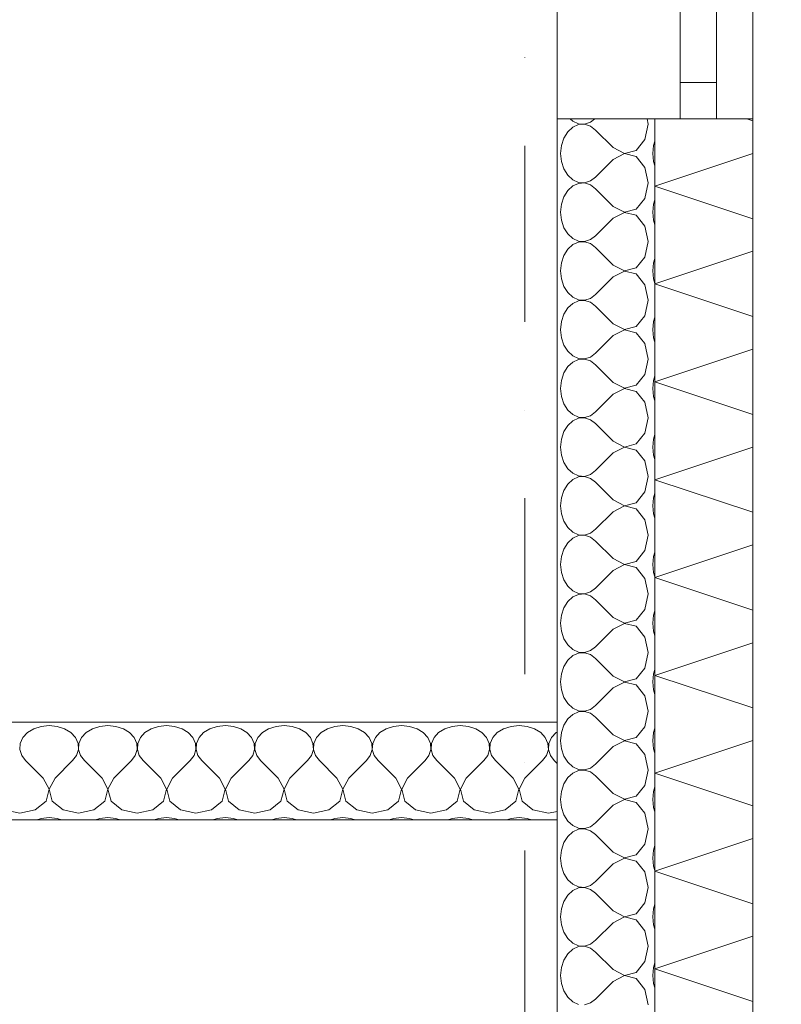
# Model space of a CAD drawing. Header units: millimetres. Extents: x 100377 to 152816, y -1988 to 13902.
# Tile 39 of 58: x 136712 to 137489, y 2839 to 3845. Entities that reach past the tile are written whole.
import ezdxf

# ---------------------------------------------------------------- set-up
doc = ezdxf.new("R2010")
doc.units = ezdxf.units.MM
doc.header["$MEASUREMENT"] = 0
doc.linetypes.add('Kropki i Kreski', pattern=[360, 180, -90, 0, -90])
for name, color, linetype, lineweight in [('Nowe_0_Nr_pióra__1', 7, 'Continuous', 13), ('Nowe_0_Nr_pióra__2', 251, 'Continuous', 13), ('Nowe_299-A Wymiary Opisy_Nr_pióra__1', 7, 'Continuous', 13), ('Nowe_299-A Wymiary Opisy_Nr_pióra__21', 7, 'Continuous', 25), ('Nowe_810-G Ogólne_Nr_pióra__1', 7, 'Continuous', 13)]:
    doc.layers.add(name, color=color, linetype=linetype, lineweight=lineweight)
doc.layers.add('Nowe_299-A Wymiary Opisy', color=7, linetype='Continuous')
doc.styles.add('STYL_AUTOMATYCZNY_1', font='txt')
doc.dimstyles.new('STYL_AUTOMATYCZNY__1', dxfattribs={"dimtxt": 200, "dimasz": 47.5, "dimexe": 0.18, "dimexo": 300, "dimgap": 0.09, "dimtad": 1, "dimdec": 0, "dimlfac": 0.1, "dimzin": 0, "dimdsep": 46, "dimtxsty": 'STYL_AUTOMATYCZNY_1', "dimblk": 'ARROWHEAD_2', "dimblk1": 'ARROWHEAD_2', "dimblk2": 'ARROWHEAD_2', "dimcen": 0.09, "dimclrd": 7, "dimclre": 7, "dimclrt": 7, "dimadec": 1, "dimazin": 0, "dimtfac": 1, "dimtdec": 4, "dimtmove": 0, "dimatfit": 3, "dimfxl": 0, "dimtolj": 1, "dimtzin": 0, "dimarcsym": 0})

# ---------------------------------------------------------------- blocks, each defined once
blk = doc.blocks.new('*X8')
at = {"layer": 'Nowe_0_Nr_pióra__1', "color": 7, "linetype": 'Continuous', "lineweight": 13}
for p, q in [((136725.8, 3120.1), (136719.4, 3116.2)), ((136733.4, 3122.6), (136725.8, 3120.1)), ((136741.6, 3123.5), (136733.4, 3122.6)), ((136749.8, 3122.6), (136741.6, 3123.5)), ((136757.4, 3120.1), (136749.8, 3122.6)), ((136763.7, 3116.2), (136757.4, 3120.1)), ((136785.8, 3120.1), (136779.4, 3116.2)), ((136793.4, 3122.6), (136785.8, 3120.1)), ((136801.6, 3123.5), (136793.4, 3122.6)), ((136809.8, 3122.6), (136801.6, 3123.5)), ((136817.4, 3120.1), (136809.8, 3122.6)), ((136823.7, 3116.2), (136817.4, 3120.1)), ((136845.8, 3120.1), (136839.4, 3116.2)), ((136853.4, 3122.6), (136845.8, 3120.1)), ((136861.6, 3123.5), (136853.4, 3122.6)), ((136869.8, 3122.6), (136861.6, 3123.5)), ((136877.4, 3120.1), (136869.8, 3122.6)), ((136883.7, 3116.2), (136877.4, 3120.1)), ((136905.8, 3120.1), (136899.4, 3116.2)), ((136913.4, 3122.6), (136905.8, 3120.1)), ((136921.6, 3123.5), (136913.4, 3122.6)), ((136929.8, 3122.6), (136921.6, 3123.5)), ((136937.4, 3120.1), (136929.8, 3122.6)), ((136943.7, 3116.2), (136937.4, 3120.1)), ((136965.8, 3120.1), (136959.4, 3116.2)), ((136973.4, 3122.6), (136965.8, 3120.1)), ((136981.6, 3123.5), (136973.4, 3122.6)), ((136989.8, 3122.6), (136981.6, 3123.5)), ((136997.4, 3120.1), (136989.8, 3122.6)), ((137003.7, 3116.2), (136997.4, 3120.1)), ((137025.8, 3120.1), (137019.4, 3116.2)), ((137033.4, 3122.6), (137025.8, 3120.1)), ((137041.6, 3123.5), (137033.4, 3122.6)), ((137049.8, 3122.6), (137041.6, 3123.5)), ((137057.4, 3120.1), (137049.8, 3122.6)), ((137063.7, 3116.2), (137057.4, 3120.1)), ((137085.8, 3120.1), (137079.4, 3116.2)), ((137093.4, 3122.6), (137085.8, 3120.1)), ((137101.6, 3123.5), (137093.4, 3122.6)), ((137109.8, 3122.6), (137101.6, 3123.5)), ((137117.4, 3120.1), (137109.8, 3122.6)), ((137123.7, 3116.2), (137117.4, 3120.1)), ((137145.8, 3120.1), (137139.4, 3116.2)), ((137153.4, 3122.6), (137145.8, 3120.1)), ((137161.6, 3123.5), (137153.4, 3122.6)), ((137169.8, 3122.6), (137161.6, 3123.5)), ((137177.4, 3120.1), (137169.8, 3122.6)), ((137183.7, 3116.2), (137177.4, 3120.1)), ((137205.8, 3120.1), (137199.4, 3116.2)), ((137213.4, 3122.6), (137205.8, 3120.1)), ((137221.6, 3123.5), (137213.4, 3122.6)), ((137229.8, 3122.6), (137221.6, 3123.5)), ((137237.4, 3120.1), (137229.8, 3122.6)), ((137243.7, 3116.2), (137237.4, 3120.1)), ((136714.8, 3111.1), (136712.1, 3105.2)), ((136719.4, 3116.2), (136714.8, 3111.1)), ((136768.4, 3111.1), (136763.7, 3116.2)), ((136771.1, 3105.2), (136768.4, 3111.1)), ((136774.8, 3111.1), (136772.1, 3105.2)), ((136779.4, 3116.2), (136774.8, 3111.1)), ((136828.4, 3111.1), (136823.7, 3116.2)), ((136831.1, 3105.2), (136828.4, 3111.1)), ((136834.8, 3111.1), (136832.1, 3105.2)), ((136839.4, 3116.2), (136834.8, 3111.1)), ((136888.4, 3111.1), (136883.7, 3116.2)), ((136891.1, 3105.2), (136888.4, 3111.1)), ((136894.8, 3111.1), (136892.1, 3105.2)), ((136899.4, 3116.2), (136894.8, 3111.1)), ((136948.4, 3111.1), (136943.7, 3116.2)), ((136951.1, 3105.2), (136948.4, 3111.1)), ((136954.8, 3111.1), (136952.1, 3105.2)), ((136959.4, 3116.2), (136954.8, 3111.1)), ((137008.4, 3111.1), (137003.7, 3116.2)), ((137011.1, 3105.2), (137008.4, 3111.1)), ((137014.8, 3111.1), (137012.1, 3105.2)), ((137019.4, 3116.2), (137014.8, 3111.1)), ((137068.4, 3111.1), (137063.7, 3116.2)), ((137071.1, 3105.2), (137068.4, 3111.1)), ((137074.8, 3111.1), (137072.1, 3105.2)), ((137079.4, 3116.2), (137074.8, 3111.1)), ((137128.4, 3111.1), (137123.7, 3116.2)), ((137131.1, 3105.2), (137128.4, 3111.1)), ((137134.8, 3111.1), (137132.1, 3105.2)), ((137139.4, 3116.2), (137134.8, 3111.1)), ((137188.4, 3111.1), (137183.7, 3116.2)), ((137191.1, 3105.2), (137188.4, 3111.1)), ((137194.8, 3111.1), (137192.1, 3105.2)), ((137199.4, 3116.2), (137194.8, 3111.1)), ((137248.4, 3111.1), (137243.7, 3116.2)), ((137251.1, 3105.2), (137248.4, 3111.1)), ((137254.8, 3111.1), (137252.1, 3105.2)), ((137259.4, 3116.2), (137254.8, 3111.1)), ((137260.4, 3116.8), (137259.4, 3116.2)), ((136712.1, 3105.2), (136711.7, 3099)), ((136711.7, 3099), (136713.6, 3093)), ((136769.6, 3093), (136771.5, 3099)), ((136771.5, 3099), (136771.1, 3105.2)), ((136772.1, 3105.2), (136771.7, 3099)), ((136771.7, 3099), (136773.6, 3093)), ((136829.6, 3093), (136831.5, 3099)), ((136831.5, 3099), (136831.1, 3105.2)), ((136832.1, 3105.2), (136831.7, 3099)), ((136831.7, 3099), (136833.6, 3093)), ((136889.6, 3093), (136891.5, 3099)), ((136891.5, 3099), (136891.1, 3105.2)), ((136892.1, 3105.2), (136891.7, 3099)), ((136891.7, 3099), (136893.6, 3093)), ((136949.6, 3093), (136951.5, 3099)), ((136951.5, 3099), (136951.1, 3105.2)), ((136952.1, 3105.2), (136951.7, 3099)), ((136951.7, 3099), (136953.6, 3093)), ((137009.6, 3093), (137011.5, 3099)), ((137011.5, 3099), (137011.1, 3105.2)), ((137012.1, 3105.2), (137011.7, 3099)), ((137011.7, 3099), (137013.6, 3093)), ((137069.6, 3093), (137071.5, 3099)), ((137071.5, 3099), (137071.1, 3105.2)), ((137072.1, 3105.2), (137071.7, 3099)), ((137071.7, 3099), (137073.6, 3093)), ((137129.6, 3093), (137131.5, 3099)), ((137131.5, 3099), (137131.1, 3105.2)), ((137132.1, 3105.2), (137131.7, 3099)), ((137131.7, 3099), (137133.6, 3093)), ((137189.6, 3093), (137191.5, 3099)), ((137191.5, 3099), (137191.1, 3105.2)), ((137192.1, 3105.2), (137191.7, 3099)), ((137191.7, 3099), (137193.6, 3093)), ((137249.6, 3093), (137251.5, 3099)), ((137251.5, 3099), (137251.1, 3105.2)), ((137252.1, 3105.2), (137251.7, 3099)), ((137251.7, 3099), (137253.6, 3093)), ((136713.6, 3093), (136717.6, 3087.6)), ((136765.6, 3087.6), (136769.6, 3093)), ((136773.6, 3093), (136777.6, 3087.6)), ((136825.6, 3087.6), (136829.6, 3093)), ((136833.6, 3093), (136837.6, 3087.6)), ((136885.6, 3087.6), (136889.6, 3093)), ((136893.6, 3093), (136897.6, 3087.6)), ((136945.6, 3087.6), (136949.6, 3093)), ((136953.6, 3093), (136957.6, 3087.6)), ((137005.6, 3087.6), (137009.6, 3093)), ((137013.6, 3093), (137017.6, 3087.6)), ((137065.6, 3087.6), (137069.6, 3093)), ((137073.6, 3093), (137077.6, 3087.6)), ((137125.6, 3087.6), (137129.6, 3093)), ((137133.6, 3093), (137137.6, 3087.6)), ((137185.6, 3087.6), (137189.6, 3093)), ((137193.6, 3093), (137197.6, 3087.6)), ((137245.6, 3087.6), (137249.6, 3093)), ((137253.6, 3093), (137257.6, 3087.6)), ((136735.6, 3069.7), (136717.6, 3087.6)), ((136747.6, 3069.7), (136765.6, 3087.6)), ((136795.6, 3069.7), (136777.6, 3087.6)), ((136807.6, 3069.7), (136825.6, 3087.6)), ((136855.6, 3069.7), (136837.6, 3087.6)), ((136867.6, 3069.7), (136885.6, 3087.6)), ((136915.6, 3069.7), (136897.6, 3087.6)), ((136927.6, 3069.7), (136945.6, 3087.6)), ((136975.6, 3069.7), (136957.6, 3087.6)), ((136987.6, 3069.7), (137005.6, 3087.6)), ((137035.6, 3069.7), (137017.6, 3087.6)), ((137047.6, 3069.7), (137065.6, 3087.6)), ((137095.6, 3069.7), (137077.6, 3087.6)), ((137107.6, 3069.7), (137125.6, 3087.6)), ((137155.6, 3069.7), (137137.6, 3087.6)), ((137167.6, 3069.7), (137185.6, 3087.6)), ((137215.6, 3069.7), (137197.6, 3087.6)), ((137227.6, 3069.7), (137245.6, 3087.6)), ((137260.4, 3084.8), (137257.6, 3087.6)), ((136741.5, 3058.3), (136735.6, 3069.7)), ((136747.6, 3069.7), (136741.7, 3058.3)), ((136801.5, 3058.3), (136795.6, 3069.7)), ((136807.6, 3069.7), (136801.7, 3058.3)), ((136861.5, 3058.3), (136855.6, 3069.7)), ((136867.6, 3069.7), (136861.7, 3058.3)), ((136921.5, 3058.3), (136915.6, 3069.7)), ((136927.6, 3069.7), (136921.7, 3058.3)), ((136981.5, 3058.3), (136975.6, 3069.7)), ((136987.6, 3069.7), (136981.7, 3058.3)), ((137041.5, 3058.3), (137035.6, 3069.7)), ((137047.6, 3069.7), (137041.7, 3058.3)), ((137101.5, 3058.3), (137095.6, 3069.7)), ((137107.6, 3069.7), (137101.7, 3058.3)), ((137161.5, 3058.3), (137155.6, 3069.7)), ((137167.6, 3069.7), (137161.7, 3058.3)), ((137221.5, 3058.3), (137215.6, 3069.7)), ((137227.6, 3069.7), (137221.7, 3058.3)), ((136738.4, 3046.2), (136741.5, 3058.3)), ((136741.7, 3058.3), (136744.8, 3046.2)), ((136798.4, 3046.2), (136801.5, 3058.3)), ((136801.7, 3058.3), (136804.8, 3046.2)), ((136858.4, 3046.2), (136861.5, 3058.3)), ((136861.7, 3058.3), (136864.8, 3046.2)), ((136918.4, 3046.2), (136921.5, 3058.3)), ((136921.7, 3058.3), (136924.8, 3046.2)), ((136978.4, 3046.2), (136981.5, 3058.3)), ((136981.7, 3058.3), (136984.8, 3046.2)), ((137038.4, 3046.2), (137041.5, 3058.3)), ((137041.7, 3058.3), (137044.8, 3046.2)), ((137098.4, 3046.2), (137101.5, 3058.3)), ((137101.7, 3058.3), (137104.8, 3046.2)), ((137158.4, 3046.2), (137161.5, 3058.3)), ((137161.7, 3058.3), (137164.8, 3046.2)), ((137218.4, 3046.2), (137221.5, 3058.3)), ((137221.7, 3058.3), (137224.8, 3046.2)), ((136727.4, 3037.2), (136738.4, 3046.2)), ((136744.8, 3046.2), (136755.8, 3037.2)), ((136787.4, 3037.2), (136798.4, 3046.2)), ((136804.8, 3046.2), (136815.8, 3037.2)), ((136847.4, 3037.2), (136858.4, 3046.2)), ((136864.8, 3046.2), (136875.8, 3037.2)), ((136907.4, 3037.2), (136918.4, 3046.2)), ((136924.8, 3046.2), (136935.8, 3037.2)), ((136967.4, 3037.2), (136978.4, 3046.2)), ((136984.8, 3046.2), (136995.8, 3037.2)), ((137027.4, 3037.2), (137038.4, 3046.2)), ((137044.8, 3046.2), (137055.8, 3037.2)), ((137087.4, 3037.2), (137098.4, 3046.2)), ((137104.8, 3046.2), (137115.8, 3037.2)), ((137147.4, 3037.2), (137158.4, 3046.2)), ((137164.8, 3046.2), (137175.8, 3037.2)), ((137207.4, 3037.2), (137218.4, 3046.2)), ((137224.8, 3046.2), (137235.8, 3037.2)), ((136695.8, 3037.2), (136711.6, 3033.9)), ((136711.6, 3033.9), (136727.4, 3037.2)), ((136741.6, 3029.4), (136733.4, 3028.5)), ((136749.8, 3028.5), (136741.6, 3029.4)), ((136755.8, 3037.2), (136771.6, 3033.9)), ((136771.6, 3033.9), (136787.4, 3037.2)), ((136801.6, 3029.4), (136793.4, 3028.5)), ((136809.8, 3028.5), (136801.6, 3029.4)), ((136815.8, 3037.2), (136831.6, 3033.9)), ((136831.6, 3033.9), (136847.4, 3037.2)), ((136861.6, 3029.4), (136853.4, 3028.5)), ((136869.8, 3028.5), (136861.6, 3029.4)), ((136875.8, 3037.2), (136891.6, 3033.9)), ((136891.6, 3033.9), (136907.4, 3037.2)), ((136921.6, 3029.4), (136913.4, 3028.5)), ((136929.8, 3028.5), (136921.6, 3029.4)), ((136935.8, 3037.2), (136951.6, 3033.9)), ((136951.6, 3033.9), (136967.4, 3037.2)), ((136981.6, 3029.4), (136973.4, 3028.5)), ((136989.8, 3028.5), (136981.6, 3029.4)), ((136995.8, 3037.2), (137011.6, 3033.9)), ((137011.6, 3033.9), (137027.4, 3037.2)), ((137041.6, 3029.4), (137033.4, 3028.5)), ((137049.8, 3028.5), (137041.6, 3029.4)), ((137055.8, 3037.2), (137071.6, 3033.9)), ((137071.6, 3033.9), (137087.4, 3037.2)), ((137101.6, 3029.4), (137093.4, 3028.5)), ((137109.8, 3028.5), (137101.6, 3029.4)), ((137115.8, 3037.2), (137131.6, 3033.9)), ((137131.6, 3033.9), (137147.4, 3037.2)), ((137161.6, 3029.4), (137153.4, 3028.5)), ((137169.8, 3028.5), (137161.6, 3029.4)), ((137175.8, 3037.2), (137191.6, 3033.9)), ((137191.6, 3033.9), (137207.4, 3037.2)), ((137221.6, 3029.4), (137213.4, 3028.5)), ((137229.8, 3028.5), (137221.6, 3029.4)), ((137235.8, 3037.2), (137251.6, 3033.9)), ((137251.6, 3033.9), (137260.4, 3035.7)), ((136733.4, 3028.5), (136728.9, 3027)), ((136754.3, 3027), (136749.8, 3028.5)), ((136793.4, 3028.5), (136788.9, 3027)), ((136814.3, 3027), (136809.8, 3028.5)), ((136853.4, 3028.5), (136848.9, 3027)), ((136874.3, 3027), (136869.8, 3028.5)), ((136913.4, 3028.5), (136908.9, 3027)), ((136934.3, 3027), (136929.8, 3028.5)), ((136973.4, 3028.5), (136968.9, 3027)), ((136994.3, 3027), (136989.8, 3028.5)), ((137033.4, 3028.5), (137028.9, 3027)), ((137054.3, 3027), (137049.8, 3028.5)), ((137093.4, 3028.5), (137088.9, 3027)), ((137114.3, 3027), (137109.8, 3028.5)), ((137153.4, 3028.5), (137148.9, 3027)), ((137174.3, 3027), (137169.8, 3028.5)), ((137213.4, 3028.5), (137208.9, 3027)), ((137234.3, 3027), (137229.8, 3028.5))]:
    blk.add_line(p, q, dxfattribs=at)
blk = doc.blocks.new('Wypełnienie_4_1', base_point=(0, 0))
at = {"layer": 'Nowe_0_Nr_pióra__1', "color": 7, "linetype": 'Continuous', "lineweight": 13, "flags": 128}
blk.add_lwpolyline([(133077.7, 3027), (137260.4, 3027), (137260.4, 3127), (133077.7, 3127)], close=True, dxfattribs=at)
at = {"layer": 'Nowe_0_Nr_pióra__1', "color": 7, "linetype": 'Continuous', "lineweight": 13}
blk.add_blockref('*X8', (0, 0), dxfattribs=at)
blk = doc.blocks.new('*X54')
at = {"layer": 'Nowe_0_Nr_pióra__1', "color": 7, "linetype": 'Continuous', "lineweight": 13}
for p, q in [((137273.9, 3743.4), (137276.4, 3741.2)), ((137294.4, 3740), (137299, 3743.4)), ((137353.6, 3738), (137352.4, 3743.4)), ((137276.4, 3734.9), (137271.3, 3730.2)), ((137276.4, 3741.2), (137282.2, 3738.5)), ((137282.2, 3737.5), (137276.4, 3734.9)), ((137282.2, 3738.5), (137288.4, 3738.1)), ((137288.4, 3737.9), (137282.2, 3737.5)), ((137288.4, 3738.1), (137294.4, 3740)), ((137294.4, 3736), (137288.4, 3737.9)), ((137299.8, 3732), (137294.4, 3736)), ((137350.2, 3722.2), (137353.6, 3738)), ((137267.3, 3723.8), (137264.8, 3716.2)), ((137271.3, 3730.2), (137267.3, 3723.8)), ((137317.7, 3714), (137299.8, 3732)), ((137264.8, 3716.2), (137264, 3708)), ((137317.7, 3714), (137329.2, 3708.1)), ((137341.2, 3711.2), (137350.2, 3722.2)), ((137358.9, 3716.2), (137358.1, 3708)), ((137360.4, 3720.8), (137358.9, 3716.2)), ((137264, 3708), (137264.8, 3699.8)), ((137329.2, 3707.9), (137317.7, 3702)), ((137329.2, 3708.1), (137341.2, 3711.2)), ((137341.2, 3704.9), (137329.2, 3707.9)), ((137350.2, 3693.8), (137341.2, 3704.9)), ((137358.1, 3708), (137358.9, 3699.8)), ((137264.8, 3699.8), (137267.3, 3692.2)), ((137317.7, 3702), (137299.8, 3684)), ((137353.6, 3678), (137350.2, 3693.8)), ((137358.9, 3699.8), (137360.4, 3695.3)), ((137267.3, 3692.2), (137271.3, 3685.9)), ((137271.3, 3685.9), (137276.4, 3681.2)), ((137294.4, 3680), (137299.8, 3684)), ((137276.4, 3674.9), (137271.3, 3670.2)), ((137276.4, 3681.2), (137282.2, 3678.5)), ((137282.2, 3677.5), (137276.4, 3674.9)), ((137282.2, 3678.5), (137288.4, 3678.1)), ((137288.4, 3677.9), (137282.2, 3677.5)), ((137288.4, 3678.1), (137294.4, 3680)), ((137294.4, 3676), (137288.4, 3677.9)), ((137299.8, 3672), (137294.4, 3676)), ((137350.2, 3662.2), (137353.6, 3678)), ((137267.3, 3663.8), (137264.8, 3656.2)), ((137271.3, 3670.2), (137267.3, 3663.8)), ((137317.7, 3654), (137299.8, 3672)), ((137264.8, 3656.2), (137264, 3648)), ((137317.7, 3654), (137329.2, 3648.1)), ((137341.2, 3651.2), (137350.2, 3662.2)), ((137358.9, 3656.2), (137358.1, 3648)), ((137360.4, 3660.8), (137358.9, 3656.2)), ((137264, 3648), (137264.8, 3639.8)), ((137329.2, 3647.9), (137317.7, 3642)), ((137329.2, 3648.1), (137341.2, 3651.2)), ((137341.2, 3644.9), (137329.2, 3647.9)), ((137350.2, 3633.8), (137341.2, 3644.9)), ((137358.1, 3648), (137358.9, 3639.8)), ((137264.8, 3639.8), (137267.3, 3632.2)), ((137317.7, 3642), (137299.8, 3624)), ((137353.6, 3618), (137350.2, 3633.8)), ((137358.9, 3639.8), (137360.4, 3635.3)), ((137267.3, 3632.2), (137271.3, 3625.9)), ((137271.3, 3625.9), (137276.4, 3621.2)), ((137294.4, 3620), (137299.8, 3624)), ((137276.4, 3614.9), (137271.3, 3610.2)), ((137276.4, 3621.2), (137282.2, 3618.5)), ((137282.2, 3617.5), (137276.4, 3614.9)), ((137282.2, 3618.5), (137288.4, 3618.1)), ((137288.4, 3617.9), (137282.2, 3617.5)), ((137288.4, 3618.1), (137294.4, 3620)), ((137294.4, 3616), (137288.4, 3617.9)), ((137299.8, 3612), (137294.4, 3616)), ((137350.2, 3602.2), (137353.6, 3618)), ((137267.3, 3603.8), (137264.8, 3596.2)), ((137271.3, 3610.2), (137267.3, 3603.8)), ((137317.7, 3594), (137299.8, 3612)), ((137341.2, 3591.2), (137350.2, 3602.2)), ((137264.8, 3596.2), (137264, 3588)), ((137317.7, 3594), (137329.2, 3588.1)), ((137358.9, 3596.2), (137358.1, 3588)), ((137360.4, 3600.8), (137358.9, 3596.2)), ((137264, 3588), (137264.8, 3579.8)), ((137317.7, 3582), (137299.8, 3564)), ((137329.2, 3587.9), (137317.7, 3582)), ((137329.2, 3588.1), (137341.2, 3591.2)), ((137341.2, 3584.9), (137329.2, 3587.9)), ((137350.2, 3573.8), (137341.2, 3584.9)), ((137358.1, 3588), (137358.9, 3579.8)), ((137264.8, 3579.8), (137267.3, 3572.2)), ((137267.3, 3572.2), (137271.3, 3565.9)), ((137353.6, 3558), (137350.2, 3573.8)), ((137358.9, 3579.8), (137360.4, 3575.3)), ((137271.3, 3565.9), (137276.4, 3561.2)), ((137294.4, 3560), (137299.8, 3564)), ((137276.4, 3554.9), (137271.3, 3550.2)), ((137276.4, 3561.2), (137282.2, 3558.5)), ((137282.2, 3557.5), (137276.4, 3554.9)), ((137282.2, 3558.5), (137288.4, 3558.1)), ((137288.4, 3557.9), (137282.2, 3557.5)), ((137288.4, 3558.1), (137294.4, 3560)), ((137294.4, 3556), (137288.4, 3557.9)), ((137299.8, 3552), (137294.4, 3556)), ((137317.7, 3534), (137299.8, 3552)), ((137350.2, 3542.2), (137353.6, 3558)), ((137267.3, 3543.8), (137264.8, 3536.2)), ((137271.3, 3550.2), (137267.3, 3543.8)), ((137341.2, 3531.2), (137350.2, 3542.2)), ((137264.8, 3536.2), (137264, 3528)), ((137317.7, 3534), (137329.2, 3528.1)), ((137358.9, 3536.2), (137358.1, 3528)), ((137360.4, 3540.8), (137358.9, 3536.2)), ((137264, 3528), (137264.8, 3519.8)), ((137317.7, 3522), (137299.8, 3504)), ((137329.2, 3527.9), (137317.7, 3522)), ((137329.2, 3528.1), (137341.2, 3531.2)), ((137341.2, 3524.9), (137329.2, 3527.9)), ((137350.2, 3513.8), (137341.2, 3524.9)), ((137358.1, 3528), (137358.9, 3519.8)), ((137264.8, 3519.8), (137267.3, 3512.2)), ((137267.3, 3512.2), (137271.3, 3505.9)), ((137353.6, 3498), (137350.2, 3513.8)), ((137358.9, 3519.8), (137360.4, 3515.3)), ((137271.3, 3505.9), (137276.4, 3501.2)), ((137294.4, 3500), (137299.8, 3504)), ((137276.4, 3494.9), (137271.3, 3490.2)), ((137276.4, 3501.2), (137282.2, 3498.5)), ((137282.2, 3497.5), (137276.4, 3494.9)), ((137282.2, 3498.5), (137288.4, 3498.1)), ((137288.4, 3497.9), (137282.2, 3497.5)), ((137288.4, 3498.1), (137294.4, 3500)), ((137294.4, 3496), (137288.4, 3497.9)), ((137299.8, 3492), (137294.4, 3496)), ((137317.7, 3474), (137299.8, 3492)), ((137350.2, 3482.2), (137353.6, 3498)), ((137267.3, 3483.8), (137264.8, 3476.2)), ((137271.3, 3490.2), (137267.3, 3483.8)), ((137341.2, 3471.2), (137350.2, 3482.2)), ((137264.8, 3476.2), (137264, 3468)), ((137317.7, 3474), (137329.2, 3468.1)), ((137358.9, 3476.2), (137358.1, 3468)), ((137360.4, 3480.8), (137358.9, 3476.2)), ((137264, 3468), (137264.8, 3459.8)), ((137317.7, 3462), (137299.8, 3444)), ((137329.2, 3467.9), (137317.7, 3462)), ((137329.2, 3468.1), (137341.2, 3471.2)), ((137341.2, 3464.9), (137329.2, 3467.9)), ((137350.2, 3453.8), (137341.2, 3464.9)), ((137358.1, 3468), (137358.9, 3459.8)), ((137264.8, 3459.8), (137267.3, 3452.2)), ((137267.3, 3452.2), (137271.3, 3445.9)), ((137353.6, 3438), (137350.2, 3453.8)), ((137358.9, 3459.8), (137360.4, 3455.3)), ((137271.3, 3445.9), (137276.4, 3441.2)), ((137276.4, 3441.2), (137282.2, 3438.5)), ((137294.4, 3440), (137299.8, 3444)), ((137276.4, 3434.9), (137271.3, 3430.2)), ((137282.2, 3437.5), (137276.4, 3434.9)), ((137282.2, 3438.5), (137288.4, 3438.1)), ((137288.4, 3437.9), (137282.2, 3437.5)), ((137288.4, 3438.1), (137294.4, 3440)), ((137294.4, 3436), (137288.4, 3437.9)), ((137299.8, 3432), (137294.4, 3436)), ((137317.7, 3414), (137299.8, 3432)), ((137350.2, 3422.2), (137353.6, 3438)), ((137267.3, 3423.8), (137264.8, 3416.2)), ((137271.3, 3430.2), (137267.3, 3423.8)), ((137341.2, 3411.2), (137350.2, 3422.2)), ((137264.8, 3416.2), (137264, 3408)), ((137317.7, 3414), (137329.2, 3408.1)), ((137329.2, 3408.1), (137341.2, 3411.2)), ((137358.9, 3416.2), (137358.1, 3408)), ((137360.4, 3420.8), (137358.9, 3416.2)), ((137264, 3408), (137264.8, 3399.8)), ((137317.7, 3402), (137299.8, 3384)), ((137329.2, 3407.9), (137317.7, 3402)), ((137341.2, 3404.9), (137329.2, 3407.9)), ((137350.2, 3393.8), (137341.2, 3404.9)), ((137358.1, 3408), (137358.9, 3399.8)), ((137264.8, 3399.8), (137267.3, 3392.2)), ((137267.3, 3392.2), (137271.3, 3385.9)), ((137353.6, 3378), (137350.2, 3393.8)), ((137358.9, 3399.8), (137360.4, 3395.3)), ((137271.3, 3385.9), (137276.4, 3381.2)), ((137276.4, 3381.2), (137282.2, 3378.5)), ((137294.4, 3380), (137299.8, 3384)), ((137276.4, 3374.9), (137271.3, 3370.2)), ((137282.2, 3377.5), (137276.4, 3374.9)), ((137282.2, 3378.5), (137288.4, 3378.1)), ((137288.4, 3377.9), (137282.2, 3377.5)), ((137288.4, 3378.1), (137294.4, 3380)), ((137294.4, 3376), (137288.4, 3377.9)), ((137299.8, 3372), (137294.4, 3376)), ((137317.7, 3354), (137299.8, 3372)), ((137350.2, 3362.2), (137353.6, 3378)), ((137267.3, 3363.8), (137264.8, 3356.2)), ((137271.3, 3370.2), (137267.3, 3363.8)), ((137341.2, 3351.2), (137350.2, 3362.2)), ((137360.4, 3360.8), (137358.9, 3356.2)), ((137264.8, 3356.2), (137264, 3348)), ((137317.7, 3354), (137329.2, 3348.1)), ((137329.2, 3348.1), (137341.2, 3351.2)), ((137358.9, 3356.2), (137358.1, 3348)), ((137264, 3348), (137264.8, 3339.8)), ((137317.7, 3342), (137299.8, 3324)), ((137329.2, 3347.9), (137317.7, 3342)), ((137341.2, 3344.9), (137329.2, 3347.9)), ((137350.2, 3333.8), (137341.2, 3344.9)), ((137358.1, 3348), (137358.9, 3339.8)), ((137264.8, 3339.8), (137267.3, 3332.2)), ((137267.3, 3332.2), (137271.3, 3325.9)), ((137353.6, 3318), (137350.2, 3333.8)), ((137358.9, 3339.8), (137360.4, 3335.3)), ((137271.3, 3325.9), (137276.4, 3321.2)), ((137276.4, 3321.2), (137282.2, 3318.5)), ((137294.4, 3320), (137299.8, 3324)), ((137276.4, 3314.9), (137271.3, 3310.2)), ((137282.2, 3317.5), (137276.4, 3314.9)), ((137282.2, 3318.5), (137288.4, 3318.1)), ((137288.4, 3317.9), (137282.2, 3317.5)), ((137288.4, 3318.1), (137294.4, 3320)), ((137294.4, 3316), (137288.4, 3317.9)), ((137299.8, 3312), (137294.4, 3316)), ((137317.7, 3294), (137299.8, 3312)), ((137350.2, 3302.2), (137353.6, 3318)), ((137267.3, 3303.8), (137264.8, 3296.2)), ((137271.3, 3310.2), (137267.3, 3303.8)), ((137341.2, 3291.2), (137350.2, 3302.2)), ((137360.4, 3300.8), (137358.9, 3296.2)), ((137264.8, 3296.2), (137264, 3288)), ((137317.7, 3294), (137329.2, 3288.1)), ((137329.2, 3288.1), (137341.2, 3291.2)), ((137358.9, 3296.2), (137358.1, 3288)), ((137264, 3288), (137264.8, 3279.8)), ((137317.7, 3282), (137299.8, 3264)), ((137329.2, 3287.9), (137317.7, 3282)), ((137341.2, 3284.9), (137329.2, 3287.9)), ((137350.2, 3273.8), (137341.2, 3284.9)), ((137358.1, 3288), (137358.9, 3279.8)), ((137264.8, 3279.8), (137267.3, 3272.2)), ((137267.3, 3272.2), (137271.3, 3265.9)), ((137353.6, 3258), (137350.2, 3273.8)), ((137358.9, 3279.8), (137360.4, 3275.3)), ((137271.3, 3265.9), (137276.4, 3261.2)), ((137276.4, 3261.2), (137282.2, 3258.5)), ((137294.4, 3260), (137299.8, 3264)), ((137271.3, 3250.2), (137267.3, 3243.8)), ((137276.4, 3254.9), (137271.3, 3250.2)), ((137282.2, 3257.5), (137276.4, 3254.9)), ((137282.2, 3258.5), (137288.4, 3258.1)), ((137288.4, 3257.9), (137282.2, 3257.5)), ((137288.4, 3258.1), (137294.4, 3260)), ((137294.4, 3256), (137288.4, 3257.9)), ((137299.8, 3252), (137294.4, 3256)), ((137317.7, 3234), (137299.8, 3252)), ((137350.2, 3242.2), (137353.6, 3258)), ((137267.3, 3243.8), (137264.8, 3236.2)), ((137341.2, 3231.2), (137350.2, 3242.2)), ((137360.4, 3240.8), (137358.9, 3236.2)), ((137264.8, 3236.2), (137264, 3228)), ((137317.7, 3234), (137329.2, 3228.1)), ((137329.2, 3228.1), (137341.2, 3231.2)), ((137358.9, 3236.2), (137358.1, 3228)), ((137264, 3228), (137264.8, 3219.8)), ((137264.8, 3219.8), (137267.3, 3212.2)), ((137317.7, 3222), (137299.8, 3204)), ((137329.2, 3227.9), (137317.7, 3222)), ((137341.2, 3224.9), (137329.2, 3227.9)), ((137350.2, 3213.8), (137341.2, 3224.9)), ((137358.1, 3228), (137358.9, 3219.8)), ((137358.9, 3219.8), (137360.4, 3215.3)), ((137267.3, 3212.2), (137271.3, 3205.9)), ((137353.6, 3198), (137350.2, 3213.8)), ((137271.3, 3205.9), (137276.4, 3201.2)), ((137276.4, 3201.2), (137282.2, 3198.5)), ((137288.4, 3198.1), (137294.4, 3200)), ((137294.4, 3200), (137299.8, 3204)), ((137271.3, 3190.2), (137267.3, 3183.8)), ((137276.4, 3194.9), (137271.3, 3190.2)), ((137282.2, 3197.5), (137276.4, 3194.9)), ((137282.2, 3198.5), (137288.4, 3198.1)), ((137288.4, 3197.9), (137282.2, 3197.5)), ((137294.4, 3196), (137288.4, 3197.9)), ((137299.8, 3192), (137294.4, 3196)), ((137317.7, 3174), (137299.8, 3192)), ((137350.2, 3182.2), (137353.6, 3198)), ((137267.3, 3183.8), (137264.8, 3176.2)), ((137341.2, 3171.2), (137350.2, 3182.2)), ((137360.4, 3180.8), (137358.9, 3176.2)), ((137264.8, 3176.2), (137264, 3168)), ((137317.7, 3174), (137329.2, 3168.1)), ((137329.2, 3168.1), (137341.2, 3171.2)), ((137358.9, 3176.2), (137358.1, 3168)), ((137264, 3168), (137264.8, 3159.8)), ((137264.8, 3159.8), (137267.3, 3152.2)), ((137317.7, 3162), (137299.8, 3144)), ((137329.2, 3167.9), (137317.7, 3162)), ((137341.2, 3164.9), (137329.2, 3167.9)), ((137350.2, 3153.8), (137341.2, 3164.9)), ((137358.1, 3168), (137358.9, 3159.8)), ((137358.9, 3159.8), (137360.4, 3155.3)), ((137267.3, 3152.2), (137271.3, 3145.9)), ((137353.6, 3138), (137350.2, 3153.8)), ((137271.3, 3145.9), (137276.4, 3141.2)), ((137276.4, 3141.2), (137282.2, 3138.5)), ((137288.4, 3138.1), (137294.4, 3140)), ((137294.4, 3140), (137299.8, 3144)), ((137271.3, 3130.2), (137267.3, 3123.8)), ((137276.4, 3134.9), (137271.3, 3130.2)), ((137282.2, 3137.5), (137276.4, 3134.9)), ((137282.2, 3138.5), (137288.4, 3138.1)), ((137288.4, 3137.9), (137282.2, 3137.5)), ((137294.4, 3136), (137288.4, 3137.9)), ((137299.8, 3132), (137294.4, 3136)), ((137317.7, 3114), (137299.8, 3132)), ((137350.2, 3122.2), (137353.6, 3138)), ((137267.3, 3123.8), (137264.8, 3116.2)), ((137341.2, 3111.2), (137350.2, 3122.2)), ((137360.4, 3120.8), (137358.9, 3116.2)), ((137264.8, 3116.2), (137264, 3108)), ((137317.7, 3114), (137329.2, 3108.1)), ((137329.2, 3108.1), (137341.2, 3111.2)), ((137358.9, 3116.2), (137358.1, 3108)), ((137264, 3108), (137264.8, 3099.8)), ((137264.8, 3099.8), (137267.3, 3092.2)), ((137317.7, 3102), (137299.8, 3084)), ((137329.2, 3107.9), (137317.7, 3102)), ((137341.2, 3104.9), (137329.2, 3107.9)), ((137350.2, 3093.8), (137341.2, 3104.9)), ((137358.1, 3108), (137358.9, 3099.8)), ((137358.9, 3099.8), (137360.4, 3095.3)), ((137267.3, 3092.2), (137271.3, 3085.9)), ((137353.6, 3078), (137350.2, 3093.8)), ((137271.3, 3085.9), (137276.4, 3081.2)), ((137276.4, 3081.2), (137282.2, 3078.5)), ((137288.4, 3078.1), (137294.4, 3080)), ((137294.4, 3080), (137299.8, 3084)), ((137271.3, 3070.2), (137267.3, 3063.8)), ((137276.4, 3074.9), (137271.3, 3070.2)), ((137282.2, 3077.5), (137276.4, 3074.9)), ((137282.2, 3078.5), (137288.4, 3078.1)), ((137288.4, 3077.9), (137282.2, 3077.5)), ((137294.4, 3076), (137288.4, 3077.9)), ((137299.8, 3072), (137294.4, 3076)), ((137317.7, 3054), (137299.8, 3072)), ((137350.2, 3062.2), (137353.6, 3078)), ((137267.3, 3063.8), (137264.8, 3056.2)), ((137341.2, 3051.2), (137350.2, 3062.2)), ((137360.4, 3060.8), (137358.9, 3056.2)), ((137264.8, 3056.2), (137264, 3048)), ((137317.7, 3054), (137329.2, 3048.1)), ((137329.2, 3048.1), (137341.2, 3051.2)), ((137358.9, 3056.2), (137358.1, 3048)), ((137264, 3048), (137264.8, 3039.8)), ((137264.8, 3039.8), (137267.3, 3032.2)), ((137317.7, 3042), (137299.8, 3024)), ((137329.2, 3047.9), (137317.7, 3042)), ((137341.2, 3044.9), (137329.2, 3047.9)), ((137350.2, 3033.8), (137341.2, 3044.9)), ((137358.1, 3048), (137358.9, 3039.8)), ((137358.9, 3039.8), (137360.4, 3035.3)), ((137267.3, 3032.2), (137271.3, 3025.9)), ((137353.6, 3018), (137350.2, 3033.8)), ((137271.3, 3025.9), (137276.4, 3021.2)), ((137276.4, 3021.2), (137282.2, 3018.5)), ((137288.4, 3018.1), (137294.4, 3020)), ((137294.4, 3020), (137299.8, 3024)), ((137271.3, 3010.2), (137267.3, 3003.8)), ((137276.4, 3014.9), (137271.3, 3010.2)), ((137282.2, 3017.5), (137276.4, 3014.9)), ((137282.2, 3018.5), (137288.4, 3018.1)), ((137288.4, 3017.9), (137282.2, 3017.5)), ((137294.4, 3016), (137288.4, 3017.9)), ((137299.8, 3012), (137294.4, 3016)), ((137317.7, 2994), (137299.8, 3012)), ((137350.2, 3002.2), (137353.6, 3018)), ((137267.3, 3003.8), (137264.8, 2996.2)), ((137341.2, 2991.2), (137350.2, 3002.2)), ((137360.4, 3000.8), (137358.9, 2996.2)), ((137264.8, 2996.2), (137264, 2988)), ((137317.7, 2994), (137329.2, 2988.1)), ((137329.2, 2988.1), (137341.2, 2991.2)), ((137358.9, 2996.2), (137358.1, 2988)), ((137264, 2988), (137264.8, 2979.8)), ((137264.8, 2979.8), (137267.3, 2972.2)), ((137317.7, 2982), (137299.8, 2964)), ((137329.2, 2987.9), (137317.7, 2982)), ((137341.2, 2984.9), (137329.2, 2987.9)), ((137350.2, 2973.8), (137341.2, 2984.9)), ((137358.1, 2988), (137358.9, 2979.8)), ((137358.9, 2979.8), (137360.4, 2975.3)), ((137267.3, 2972.2), (137271.3, 2965.9)), ((137353.6, 2958), (137350.2, 2973.8)), ((137271.3, 2965.9), (137276.4, 2961.2)), ((137276.4, 2961.2), (137282.2, 2958.5)), ((137282.2, 2958.5), (137288.4, 2958.1)), ((137288.4, 2958.1), (137294.4, 2960)), ((137294.4, 2960), (137299.8, 2964)), ((137271.3, 2950.2), (137267.3, 2943.8)), ((137276.4, 2954.9), (137271.3, 2950.2)), ((137282.2, 2957.5), (137276.4, 2954.9)), ((137288.4, 2957.9), (137282.2, 2957.5)), ((137294.4, 2956), (137288.4, 2957.9)), ((137299.8, 2952), (137294.4, 2956)), ((137317.7, 2934), (137299.8, 2952)), ((137350.2, 2942.2), (137353.6, 2958)), ((137267.3, 2943.8), (137264.8, 2936.2)), ((137341.2, 2931.2), (137350.2, 2942.2)), ((137360.4, 2940.8), (137358.9, 2936.2)), ((137264.8, 2936.2), (137264, 2928)), ((137264, 2928), (137264.8, 2919.8)), ((137317.7, 2934), (137329.2, 2928.1)), ((137329.2, 2928.1), (137341.2, 2931.2)), ((137358.9, 2936.2), (137358.1, 2928)), ((137358.1, 2928), (137358.9, 2919.8)), ((137264.8, 2919.8), (137267.3, 2912.2)), ((137317.7, 2922), (137299.8, 2904)), ((137329.2, 2927.9), (137317.7, 2922)), ((137341.2, 2924.9), (137329.2, 2927.9)), ((137350.2, 2913.8), (137341.2, 2924.9)), ((137358.9, 2919.8), (137360.4, 2915.3)), ((137267.3, 2912.2), (137271.3, 2905.9)), ((137353.6, 2898), (137350.2, 2913.8)), ((137271.3, 2905.9), (137276.4, 2901.2)), ((137276.4, 2901.2), (137282.2, 2898.5)), ((137282.2, 2898.5), (137288.4, 2898.1)), ((137288.4, 2897.9), (137282.2, 2897.5)), ((137288.4, 2898.1), (137294.4, 2900)), ((137294.4, 2896), (137288.4, 2897.9)), ((137294.4, 2900), (137299.8, 2904)), ((137350.2, 2882.2), (137353.6, 2898)), ((137271.3, 2890.2), (137267.3, 2883.8)), ((137276.4, 2894.9), (137271.3, 2890.2)), ((137282.2, 2897.5), (137276.4, 2894.9)), ((137299.8, 2892), (137294.4, 2896)), ((137317.7, 2874), (137299.8, 2892)), ((137267.3, 2883.8), (137264.8, 2876.2)), ((137341.2, 2871.2), (137350.2, 2882.2)), ((137360.4, 2880.8), (137358.9, 2876.2)), ((137264.8, 2876.2), (137264, 2868)), ((137264, 2868), (137264.8, 2859.8)), ((137317.7, 2874), (137329.2, 2868.1)), ((137329.2, 2867.9), (137317.7, 2862)), ((137329.2, 2868.1), (137341.2, 2871.2)), ((137341.2, 2864.9), (137329.2, 2867.9)), ((137358.9, 2876.2), (137358.1, 2868)), ((137358.1, 2868), (137358.9, 2859.8)), ((137264.8, 2859.8), (137267.3, 2852.2)), ((137317.7, 2862), (137299.8, 2844)), ((137350.2, 2853.8), (137341.2, 2864.9)), ((137358.9, 2859.8), (137360.4, 2855.3)), ((137267.3, 2852.2), (137271.3, 2845.9)), ((137353.6, 2838), (137350.2, 2853.8)), ((137271.3, 2845.9), (137276.4, 2841.2)), ((137276.4, 2841.2), (137282.2, 2838.5)), ((137288.4, 2838.1), (137294.4, 2840)), ((137294.4, 2840), (137299.8, 2844))]:
    blk.add_line(p, q, dxfattribs=at)
blk = doc.blocks.new('Wypełnienie_27_1', base_point=(0, 0))
at = {"layer": 'Nowe_0_Nr_pióra__1', "color": 7, "linetype": 'Continuous', "lineweight": 13, "flags": 128}
blk.add_lwpolyline([(137360.4, 2332.2), (137360.4, 3743.4), (137260.4, 3743.4), (137260.4, 2332.2)], close=True, dxfattribs=at)
at = {"layer": 'Nowe_0_Nr_pióra__1', "color": 7, "linetype": 'Continuous', "lineweight": 13}
blk.add_blockref('*X54', (0, 0), dxfattribs=at)
blk = doc.blocks.new('*X100')
at = {"layer": 'Nowe_0_Nr_pióra__2', "color": 251, "linetype": 'Continuous', "lineweight": 13}
for p, q in [((137460.4, 3741.4), (137454.3, 3743.4)), ((137360.4, 3674.7), (137460.4, 3708.1)), ((137460.4, 3641.4), (137360.4, 3674.7)), ((137360.4, 3574.7), (137460.4, 3608.1)), ((137460.4, 3541.4), (137360.4, 3574.7)), ((137360.4, 3474.7), (137460.4, 3508.1)), ((137460.4, 3441.4), (137360.4, 3474.7)), ((137360.4, 3374.7), (137460.4, 3408.1)), ((137460.4, 3341.4), (137360.4, 3374.7)), ((137360.4, 3274.7), (137460.4, 3308.1)), ((137460.4, 3241.4), (137360.4, 3274.7)), ((137360.4, 3174.7), (137460.4, 3208.1)), ((137460.4, 3141.4), (137360.4, 3174.7)), ((137360.4, 3074.7), (137460.4, 3108.1)), ((137460.4, 3041.4), (137360.4, 3074.7)), ((137360.4, 2974.7), (137460.4, 3008.1)), ((137460.4, 2941.4), (137360.4, 2974.7)), ((137360.4, 2874.7), (137460.4, 2908.1)), ((137460.4, 2841.4), (137360.4, 2874.7))]:
    blk.add_line(p, q, dxfattribs=at)
blk = doc.blocks.new('Wypełnienie_50_1', base_point=(0, 0))
at = {"layer": 'Nowe_0_Nr_pióra__2', "color": 251, "linetype": 'Continuous', "lineweight": 13}
blk.add_blockref('*X100', (0, 0), dxfattribs=at)
blk = doc.blocks.new('*D157')
at = {"layer": 'Nowe_299-A Wymiary Opisy_Nr_pióra__1', "color": 7, "linetype": 'Continuous', "lineweight": 13}
for p, q in [((138392.8, 3743.4), (137760.4, 3743.4)), ((138345.9, 2332.2), (138345.9, 3743.4)), ((138392.8, 2332.2), (137760.4, 2332.2))]:
    blk.add_line(p, q, dxfattribs=at)
at = {"layer": 'Nowe_299-A Wymiary Opisy_Nr_pióra__21', "color": 7, "linetype": 'Continuous', "lineweight": 25}
for p, q in [((138314.7, 3761.5), (138377.2, 3725.4)), ((138314.7, 2350.3), (138377.2, 2314.2))]:
    blk.add_line(p, q, dxfattribs=at)
at = {"layer": 'Nowe_299-A Wymiary Opisy_Nr_pióra__1', "color": 7, "lineweight": 13, "insert": (138305.9, 2810.2), "char_height": 200, "attachment_point": 7, "rotation": 90, "style": 'STYL_AUTOMATYCZNY_1'}
blk.add_mtext('{\\A1;141}', dxfattribs=at)
blk = doc.blocks.new('ARROWHEAD_2')
at = {"color": 0, "linetype": 'Continuous', "lineweight": 0}
for p, q in [((-0.378, -0.655), (0.378, 0.655)), ((0, 0), (-1, 0))]:
    blk.add_line(p, q, dxfattribs=at)
blk = doc.blocks.new('*D158')
at = {"layer": 'Nowe_299-A Wymiary Opisy_Nr_pióra__1', "color": 7, "linetype": 'Continuous', "lineweight": 13}
for p, q in [((138392.8, 5243.4), (137760.4, 5243.4)), ((138345.9, 3743.4), (138345.9, 5243.4)), ((138392.8, 3743.4), (137760.4, 3743.4))]:
    blk.add_line(p, q, dxfattribs=at)
at = {"layer": 'Nowe_299-A Wymiary Opisy_Nr_pióra__21', "color": 7, "linetype": 'Continuous', "lineweight": 25}
for p, q in [((138314.7, 5261.5), (138377.2, 5225.4)), ((138314.7, 3761.5), (138377.2, 3725.4))]:
    blk.add_line(p, q, dxfattribs=at)
at = {"layer": 'Nowe_299-A Wymiary Opisy_Nr_pióra__1', "color": 7, "lineweight": 13, "insert": (138305.9, 4265.8), "char_height": 200, "attachment_point": 7, "rotation": 90, "style": 'STYL_AUTOMATYCZNY_1'}
blk.add_mtext('{\\A1;150}', dxfattribs=at)

msp = doc.modelspace()

# ---------------------------------------------------------------- linework, layer by layer
at = {"layer": 'Nowe_810-G Ogólne_Nr_pióra__1', "color": 7, "linetype": 'Kropki i Kreski', "lineweight": 13}
msp.add_lwpolyline([(137227.4, 13438.6), (137227.4, -1524.9)], dxfattribs=at)
at = {"layer": 'Nowe_810-G Ogólne_Nr_pióra__1', "color": 7, "linetype": 'Continuous', "lineweight": 13}
for points in [[(132664.8, 37), (137460.4, 37), (137460.4, 12037), (102464.4, 12037), (102464.4, 37), (127484, 37)], [(132716.2, 237), (137260.4, 237), (137260.4, 11837), (128694.9, 11837)], [(137360.4, 2332.2), (137360.4, 3743.4)]]:
    msp.add_lwpolyline(points, dxfattribs=at)
for points in [[(137260.4, 5243.4), (137460.4, 5243.4), (137460.4, 3743.4), (137260.4, 3743.4)], [(137386.3, 5243.4), (137386.3, 3743.4), (137423.4, 3743.4), (137423.4, 5243.4)], [(137423.4, 3743.4), (137423.4, 3780.5), (137386.3, 3780.5), (137386.3, 3743.4)]]:
    msp.add_lwpolyline(points, close=True, dxfattribs=at)

# ---------------------------------------------------------------- block references
at = {"layer": 'Nowe_0_Nr_pióra__1', "color": 7, "linetype": 'Continuous', "lineweight": 13}
for name in ['Wypełnienie_27_1', 'Wypełnienie_4_1']:
    msp.add_blockref(name, (0, 0), dxfattribs=at)
at = {"layer": 'Nowe_0_Nr_pióra__2', "color": 251, "linetype": 'Continuous', "lineweight": 13}
msp.add_blockref('Wypełnienie_50_1', (0, 0), dxfattribs=at)

# ---------------------------------------------------------------- dimensions: what is measured, and where the dimension line sits
at = {"layer": 'Nowe_299-A Wymiary Opisy', "color": 7, "linetype": 'Continuous', "lineweight": 13}
for base, p1, p2, picture, middle in [((138345.9, 5243.4), (137460.4, 3743.4), (137460.4, 5243.4), '*D158', (138205.9, 4494.5)), ((138345.9, 3743.4), (137460.4, 2332.2), (137460.4, 3743.4), '*D157', (138205.9, 3038.9))]:
    dim = msp.add_linear_dim(base=base, p1=p1, p2=p2, angle=90, dimstyle='STYL_AUTOMATYCZNY__1', dxfattribs=at)
    dim.commit()
    dim.dimension.update_dxf_attribs({"geometry": picture, "text_midpoint": middle, "dimtype": 160, "text_rotation": 90})

doc.saveas('drawing.dxf')
